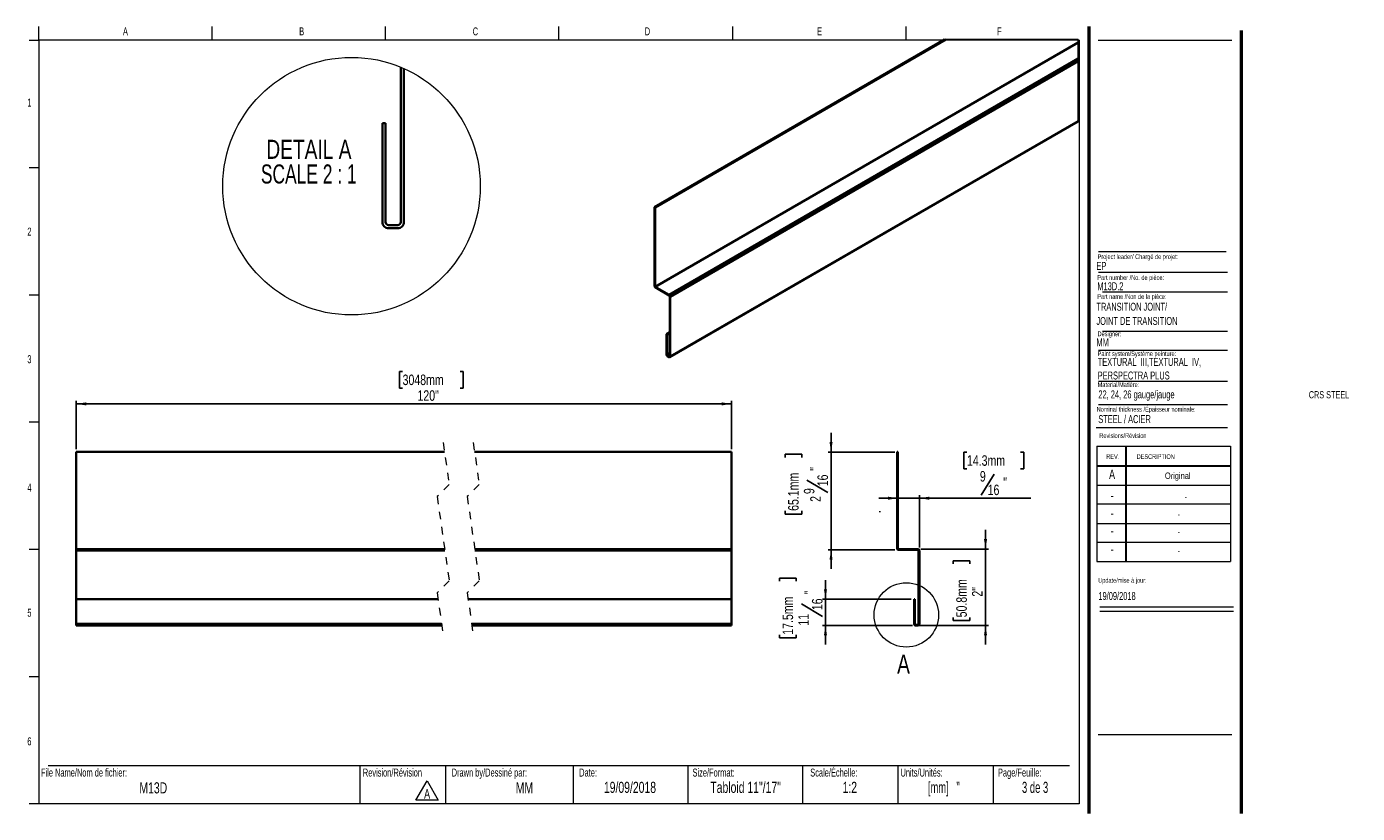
# Model space of a CAD drawing. Header units: inches. Extents: x 0.5 to 17.9, y 0.4 to 10.7.
import ezdxf

# ---------------------------------------------------------------- set-up
doc = ezdxf.new("R2010")
doc.units = ezdxf.units.IN
doc.header["$MEASUREMENT"] = 0
doc.linetypes.add('HIDDEN', pattern=[0.075, 0.05, -0.025])
doc.layers.add('FORMAT', color=7, linetype='Continuous')
doc.styles.add('SLDTEXTSTYLE0', font='TXT', dxfattribs={"width": 0.7})
doc.styles.add('SLDTEXTSTYLE1', font='TXT', dxfattribs={"width": 0.633333})
doc.styles.add('SLDTEXTSTYLE2', font='TXT', dxfattribs={"width": 0.625})
doc.styles.add('SLDTEXTSTYLE3', font='TXT', dxfattribs={"width": 0.75})
doc.styles.add('SLDTEXTSTYLE4', font='TXT', dxfattribs={"width": 0.681818})
doc.dimstyles.new('SLDDIMSTYLE0', dxfattribs={"dimtxt": 0.137795, "dimasz": 0.13, "dimexe": 0, "dimexo": 0.0625, "dimgap": 0.034449, "dimtad": 1, "dimdec": 6, "dimlfac": 2, "dimrnd": 1e-09, "dimzin": 12, "dimdsep": 46, "dimlunit": 5, "dimtxsty": 'SLDTEXTSTYLE3', "dimsah": 1, "dimcen": 0.09, "dimadec": 0, "dimazin": 3, "dimtfac": 1, "dimtdec": 1, "dimtmove": 0, "dimatfit": 0, "dimfxl": 1, "dimfrac": 2, "dimtolj": 1, "dimtzin": 12, "dimarcsym": 0})
doc.dimstyles.new('SLDDIMSTYLE1', dxfattribs={"dimtxt": 0.137795, "dimasz": 0.13, "dimexe": 0, "dimexo": 0.0625, "dimgap": 0.034449, "dimtad": 1, "dimdec": 1, "dimlfac": 2, "dimrnd": 1e-09, "dimzin": 12, "dimdsep": 46, "dimlunit": 5, "dimtxsty": 'SLDTEXTSTYLE3', "dimsah": 1, "dimcen": 0.09, "dimadec": 0, "dimazin": 3, "dimtfac": 1, "dimtdec": 1, "dimtmove": 0, "dimatfit": 0, "dimfxl": 1, "dimfrac": 2, "dimtolj": 1, "dimtzin": 12, "dimarcsym": 0})
doc.dimstyles.new('SLDDIMSTYLE2', dxfattribs={"dimtxt": 0.137795, "dimasz": 0.13, "dimexe": 0, "dimexo": 0.0625, "dimgap": 0.034449, "dimtad": 1, "dimdec": 1, "dimlfac": 2, "dimrnd": 1e-09, "dimzin": 12, "dimdsep": 46, "dimlunit": 5, "dimtxsty": 'SLDTEXTSTYLE3', "dimsah": 1, "dimcen": 0.09, "dimadec": 0, "dimazin": 3, "dimtfac": 1, "dimtdec": 1, "dimtofl": 0, "dimtmove": 0, "dimatfit": 3, "dimfxl": 1, "dimfrac": 2, "dimtolj": 1, "dimtzin": 12, "dimarcsym": 0})

# ---------------------------------------------------------------- blocks, each defined once
blk = doc.blocks.new('SW_NOTE_4')
at = {"color": 0, "linetype": 'Continuous', "lineweight": 0}
for p, q in [((-0.097, 0.017), (0.049, 0.27)), ((0.049, 0.27), (0.195, 0.017)), ((0.195, 0.017), (-0.097, 0.017))]:
    blk.add_line(p, q, dxfattribs=at)
at = {"color": 0, "linetype": 'Continuous', "lineweight": 0, "insert": (0.049, 0.161), "char_height": 0.125, "attachment_point": 2, "style": 'SLDTEXTSTYLE0'}
blk.add_mtext('A', dxfattribs=at)
blk = doc.blocks.new('SW_NOTE_5')
at = {"layer": 'FORMAT', "color": 0, "char_height": 0.10417, "attachment_point": 1, "style": 'SLDTEXTSTYLE0'}
for s, insert in [('TEXTURAL  III,TEXTURAL  IV,', (0, 0.134)), ('PERSPECTRA PLUS', (0, -0.044))]:
    blk.add_mtext(s, dxfattribs=dict(at, insert=insert))
blk = doc.blocks.new('_D')
at = {"layer": 'FORMAT'}
for p, q in [((11.002, 5.124), (11.002, 5.374)), ((10.399, 5.053), (10.399, 5.095)), ((10.399, 5.095), (10.618, 5.095)), ((10.618, 5.095), (10.618, 5.053)), ((11.839, 5.124), (10.963, 5.124)), ((11.002, 5.124), (11.002, 3.843)), ((10.686, 4.757), (10.962, 4.592)), ((10.399, 4.353), (10.399, 4.311)), ((10.399, 4.311), (10.618, 4.311)), ((10.618, 4.311), (10.618, 4.353)), ((11.839, 3.843), (10.963, 3.843)), ((11.002, 3.843), (11.002, 3.593))]:
    blk.add_line(p, q, dxfattribs=at)
for points in [[(11.002, 5.124), (11.022, 5.254), (10.982, 5.254)], [(11.002, 3.843), (10.982, 3.713), (11.022, 3.713)]]:
    blk.add_solid(points, dxfattribs=at)
at = {"layer": 'FORMAT', "attachment_point": 1, "rotation": 90, "style": 'SLDTEXTSTYLE3'}
for s, insert, char_height in [('65.1mm', (10.44, 4.353), 0.1378), ('"', (10.727, 4.878), 0.138), ('16', (10.824, 4.675), 0.1378), ('9', (10.646, 4.573), 0.138), ('2', (10.729, 4.471), 0.138)]:
    blk.add_mtext(s, dxfattribs=dict(at, insert=insert, char_height=char_height))
blk = doc.blocks.new('_D_1')
at = {"layer": 'FORMAT'}
for p, q in [((13.025, 3.853), (13.025, 4.103)), ((12.179, 3.853), (13.065, 3.853)), ((13.025, 3.853), (13.025, 2.853)), ((12.601, 3.659), (12.601, 3.701)), ((12.601, 3.701), (12.819, 3.701)), ((12.819, 3.701), (12.819, 3.659)), ((12.149, 2.853), (13.065, 2.853)), ((12.601, 2.959), (12.601, 2.917)), ((12.601, 2.917), (12.819, 2.917)), ((12.819, 2.917), (12.819, 2.959)), ((13.025, 2.853), (13.025, 2.603))]:
    blk.add_line(p, q, dxfattribs=at)
for points in [[(13.025, 3.853), (13.045, 3.983), (13.005, 3.983)], [(13.025, 2.853), (13.005, 2.723), (13.045, 2.723)]]:
    blk.add_solid(points, dxfattribs=at)
at = {"layer": 'FORMAT', "char_height": 0.1378, "attachment_point": 1, "rotation": 90, "style": 'SLDTEXTSTYLE3'}
for s, insert in [('50.8mm', (12.642, 2.959)), ('2"', (12.848, 3.23))]:
    blk.add_mtext(s, dxfattribs=dict(at, insert=insert))
blk = doc.blocks.new('_D_2')
at = {"layer": 'FORMAT'}
for p, q in [((10.326, 3.432), (10.326, 3.474)), ((10.326, 3.474), (10.545, 3.474)), ((10.545, 3.474), (10.545, 3.432)), ((10.929, 3.197), (10.929, 3.447)), ((12.05, 3.197), (10.89, 3.197)), ((10.929, 3.197), (10.929, 2.853)), ((10.613, 3.136), (10.889, 2.97)), ((12.07, 2.853), (10.89, 2.853)), ((10.929, 2.853), (10.929, 2.603)), ((10.326, 2.731), (10.326, 2.689)), ((10.326, 2.689), (10.545, 2.689)), ((10.545, 2.689), (10.545, 2.731))]:
    blk.add_line(p, q, dxfattribs=at)
for points in [[(10.929, 3.197), (10.949, 3.327), (10.909, 3.327)], [(10.929, 2.853), (10.909, 2.723), (10.949, 2.723)]]:
    blk.add_solid(points, dxfattribs=at)
at = {"layer": 'FORMAT', "attachment_point": 1, "rotation": 90, "style": 'SLDTEXTSTYLE3'}
for s, insert, char_height in [('17.5mm', (10.367, 2.731), 0.1378), ('"', (10.654, 3.257), 0.138), ('16', (10.752, 3.053), 0.1378), ('11', (10.573, 2.85), 0.1378)]:
    blk.add_mtext(s, dxfattribs=dict(at, insert=insert, char_height=char_height))
blk = doc.blocks.new('_D_3')
at = {"layer": 'FORMAT'}
for p, q in [((12.782, 5.122), (12.74, 5.122)), ((12.74, 5.122), (12.74, 4.903)), ((13.483, 5.122), (13.525, 5.122)), ((13.525, 5.122), (13.525, 4.903)), ((12.74, 4.903), (12.782, 4.903)), ((13.525, 4.903), (13.483, 4.903)), ((13.136, 4.835), (12.97, 4.559)), ((12.159, 3.872), (12.159, 4.558)), ((11.878, 4.519), (11.628, 4.519)), ((11.878, 4.519), (12.159, 4.519)), ((12.159, 4.519), (13.618, 4.519))]:
    blk.add_line(p, q, dxfattribs=at)
for points in [[(11.878, 4.519), (11.748, 4.539), (11.748, 4.499)], [(12.159, 4.519), (12.289, 4.499), (12.289, 4.539)]]:
    blk.add_solid(points, dxfattribs=at)
at = {"layer": 'FORMAT', "attachment_point": 1, "style": 'SLDTEXTSTYLE3'}
for s, insert, char_height in [('14.3mm', (12.782, 5.081), 0.1378), ('9', (12.951, 4.875), 0.138), ('"', (13.257, 4.794), 0.138), ('16', (13.053, 4.697), 0.1378)]:
    blk.add_mtext(s, dxfattribs=dict(at, insert=insert, char_height=char_height))
blk = doc.blocks.new('SW_NOTE_6')
at = {"layer": 'FORMAT', "color": 0, "char_height": 0.25, "attachment_point": 2}
for s, insert, style in [('DETAIL A', (0.672, 0.322), 'SLDTEXTSTYLE3'), ('SCALE 2 : 1', (0.67, -0.001), 'SLDTEXTSTYLE4')]:
    blk.add_mtext(s, dxfattribs=dict(at, insert=insert, style=style))
blk = doc.blocks.new('_D_4')
at = {"layer": 'FORMAT'}
for p, q in [((5.391, 6.179), (5.349, 6.179)), ((5.349, 6.179), (5.349, 5.96)), ((6.143, 6.179), (6.185, 6.179)), ((6.185, 6.179), (6.185, 5.96)), ((5.349, 5.96), (5.391, 5.96)), ((6.185, 5.96), (6.143, 5.96)), ((1.118, 5.163), (1.118, 5.793)), ((1.118, 5.754), (9.7, 5.754)), ((9.7, 5.163), (9.7, 5.793))]:
    blk.add_line(p, q, dxfattribs=at)
for points in [[(1.118, 5.754), (1.248, 5.734), (1.248, 5.774)], [(9.7, 5.754), (9.57, 5.774), (9.57, 5.734)]]:
    blk.add_solid(points, dxfattribs=at)
at = {"layer": 'FORMAT', "char_height": 0.1378, "attachment_point": 1, "style": 'SLDTEXTSTYLE3'}
for s, insert in [('3048mm', (5.391, 6.138)), ('120"', (5.586, 5.932))]:
    blk.add_mtext(s, dxfattribs=dict(at, insert=insert))

msp = doc.modelspace()

# ---------------------------------------------------------------- linework, layer by layer
at = {"color": 7, "linetype": 'Continuous', "lineweight": 18}
for p, q in [((0.6262516, 10.51707317), (0.6262516, 10.69394495)), ((2.89708494, 10.51707317), (2.89708494, 10.69394495)), ((5.16791827, 10.51707317), (5.16791827, 10.69394495)), ((7.4387516, 10.51707317), (7.4387516, 10.69394495)), ((9.70958494, 10.69394495), (9.70958494, 10.51707317)), ((11.98041827, 10.69394495), (11.98041827, 10.51707317)), ((0.5012516, 10.51707317), (0.6262516, 10.51707317)), ((14.2512516, 10.51707317), (0.6262516, 10.51707317)), ((0.6262516, 10.51707317), (0.6262516, 0.51707317)), ((14.2512516, 10.51707317), (14.2512516, 0.51707317)), ((14.5012516, 10.51707317), (16.2512516, 10.51707317)), ((0.5012516, 8.8504065), (0.6262516, 8.8504065)), ((14.50528094, 7.4796461), (16.19286796, 7.4796461)), ((0.5012516, 7.18373984), (0.6262516, 7.18373984)), ((14.55782728, 7.22283311), (16.19286796, 7.22283311)), ((14.55782728, 6.70729719), (16.19286796, 6.70729719)), ((14.50528094, 6.45740283), (16.19286796, 6.45740283)), ((14.50528094, 6.05316409), (16.19286796, 6.05316409)), ((14.50528094, 5.74531323), (16.19286796, 5.74531323)), ((0.5012516, 5.51707317), (0.6262516, 5.51707317)), ((14.4754278, 5.446808), (16.19286796, 5.446808)), ((14.48119985, 5.19874946), (16.23119985, 5.19874946)), ((14.48119985, 5.19874946), (14.48119985, 3.68874946)), ((14.85619985, 5.19874946), (14.85619985, 3.68874946)), ((14.86619985, 5.19874946), (14.86619985, 3.68874946)), ((16.23119985, 5.19874946), (16.23119985, 3.68874946)), ((14.48119985, 4.94874946), (16.23119985, 4.94874946)), ((14.48119985, 4.93874946), (16.23119985, 4.93874946)), ((14.48119985, 4.68874946), (16.23119985, 4.68874946)), ((16.23119985, 4.43874946), (14.48119985, 4.43874946)), ((14.48119985, 4.18874946), (16.23119985, 4.18874946)), ((0.5012516, 3.8504065), (0.6262516, 3.8504065)), ((16.23119985, 3.93874946), (14.48119985, 3.93874946)), ((14.48119985, 3.68874946), (16.23119985, 3.68874946)), ((14.52153854, 3.094666), (16.27153854, 3.094666)), ((14.52153854, 3.03864953), (16.27153854, 3.03864953)), ((0.5012516, 2.18373984), (0.6262516, 2.18373984)), ((0.7512516, 1.01707317), (14.1262516, 1.01707317)), ((4.83168021, 1.01707317), (4.83168021, 0.51707317)), ((5.95393245, 1.01707317), (5.95393245, 0.51707317)), ((7.6262516, 1.01707317), (7.6262516, 0.51707317)), ((9.1262516, 1.01707317), (9.1262516, 0.51707317)), ((10.6262516, 1.01707317), (10.6262516, 0.51707317)), ((11.8762516, 1.01707317), (11.8762516, 0.51707317)), ((13.1262516, 1.01707317), (13.1262516, 0.51707317)), ((0.6262516, 0.51707317), (0.5012516, 0.51707317)), ((14.2512516, 0.51707317), (0.6262516, 0.51707317))]:
    msp.add_line(p, q, dxfattribs=at)
at = {"color": 7, "linetype": 'Continuous', "lineweight": 50}
for p, q in [((14.3762516, 10.69394495), (14.3762516, 0.39207317)), ((16.3762516, 0.39207317), (16.3762516, 10.64207317))]:
    msp.add_line(p, q, dxfattribs=at)
at = {"color": 7, "linetype": 'Continuous', "lineweight": 35}
for p, q in [((12.48964822, 10.52393694), (8.69031206, 8.33062681)), ((12.50379259, 10.52393694), (8.69738483, 8.32654483)), ((14.23922054, 10.48775117), (8.69738483, 7.28851703)), ((5.36767879, 8.13427219), (5.36767879, 10.16314243)), ((5.4076788, 8.13427219), (5.4076788, 10.14596415)), ((14.23922054, 10.27446569), (8.88211464, 7.181874)), ((14.23922054, 10.24180516), (8.89625784, 7.1573786)), ((5.16767881, 9.42927227), (5.1276788, 9.42927227)), ((5.1276788, 9.42927227), (5.1276788, 8.13427219)), ((5.16767881, 9.42927227), (5.16767881, 8.13427219)), ((8.89211602, 6.36434232), (14.23922054, 9.4511601)), ((14.23922054, 9.45792664), (8.89625784, 6.37350008)), ((8.69738483, 8.32654483), (8.69031206, 8.33062681)), ((8.69031206, 7.29259901), (8.69031206, 8.33062681)), ((8.69738483, 7.28851703), (8.69738483, 8.32654483)), ((5.20767882, 8.09427255), (5.32767878, 8.09427255)), ((5.20767882, 8.05427231), (5.32767878, 8.05427231)), ((8.88211464, 7.181874), (8.69738483, 7.28851703)), ((8.88211464, 7.17370769), (8.69738483, 7.2803519)), ((8.88918742, 6.37758206), (8.88918742, 7.16146058)), ((8.89625784, 6.37350008), (8.89625784, 7.1573786)), ((8.88918742, 6.69092063), (8.84676017, 6.66642875)), ((8.84676017, 6.66642875), (8.84676017, 6.40207394)), ((8.8538306, 6.66234677), (8.84676017, 6.66642875)), ((8.88918742, 6.68275667), (8.8538306, 6.66234677)), ((8.8538306, 6.66234677), (8.8538306, 6.39799196)), ((8.86090337, 6.38574485), (8.88211464, 6.37349774)), ((8.86090337, 6.37757854), (8.88211464, 6.36533261)), ((1.11790397, 3.85275329), (1.11790397, 5.12400326)), ((1.11790397, 5.12400326), (5.94021541, 5.12400326)), ((6.33391509, 5.12400326), (9.69990906, 5.12400326)), ((9.69990906, 3.85275329), (9.69990906, 5.12400326)), ((11.87802577, 5.12400329), (11.86802577, 5.12400329)), ((11.86802577, 3.85275329), (11.86802577, 5.12400329)), ((11.87802577, 3.85275329), (11.87802577, 5.12400329)), ((1.11790397, 3.85275329), (5.94173134, 3.85275329)), ((1.11790397, 3.84275329), (1.11790397, 3.85275329)), ((1.11790397, 3.84275329), (5.9431581, 3.84275329)), ((1.11790397, 3.8327533), (1.11790397, 3.84275329)), ((6.33543102, 3.85275329), (9.69990906, 3.85275329)), ((6.33686012, 3.84275329), (9.69990906, 3.84275329)), ((9.69990906, 3.84275329), (9.69990906, 3.85275329)), ((9.69990906, 3.8327533), (9.69990906, 3.84275329)), ((12.13927577, 3.85275329), (11.87802577, 3.85275329)), ((12.13927577, 3.84275329), (11.87802577, 3.84275329)), ((1.11790397, 3.8327533), (5.9445872, 3.8327533)), ((1.11790397, 3.1965033), (1.11790397, 3.8327533)), ((6.33828688, 3.8327533), (9.69990906, 3.8327533)), ((9.69990906, 3.1965033), (9.69990906, 3.8327533)), ((12.14927577, 2.87275329), (12.14927577, 3.83275329)), ((12.15927577, 2.87275329), (12.15927577, 3.83275329)), ((1.11790397, 3.1965033), (5.85545245, 3.1965033)), ((1.11790397, 3.1965033), (1.11790397, 2.87275328)), ((6.24915447, 3.1965033), (9.69990906, 3.1965033)), ((9.69990906, 3.1965033), (9.69990906, 2.87275328)), ((12.09927577, 3.19650329), (12.08927577, 3.19650329)), ((12.08927577, 3.19650329), (12.08927577, 2.87275329)), ((12.09927577, 3.19650329), (12.09927577, 2.87275329)), ((1.11790397, 2.87275328), (5.90166951, 2.87275328)), ((1.11790397, 2.87275328), (1.11790397, 2.85275331)), ((1.11790397, 2.85275331), (5.90452537, 2.85275331)), ((6.29537153, 2.87275328), (9.69990906, 2.87275328)), ((6.29822739, 2.85275331), (9.69990906, 2.85275331)), ((9.69990906, 2.87275328), (9.69990906, 2.85275331)), ((12.10927577, 2.86275329), (12.13927577, 2.86275329)), ((12.10927577, 2.85275329), (12.13927577, 2.85275329))]:
    msp.add_line(p, q, dxfattribs=at)
at = {"color": 8, "linetype": 'Continuous', "lineweight": 35}
for p, q in [((8.88918742, 6.41840186), (8.8538306, 6.39799196)), ((8.88918742, 6.40207277), (8.86090337, 6.38574485)), ((8.88918742, 6.37757972), (8.88211464, 6.37349774))]:
    msp.add_line(p, q, dxfattribs=at)
at = {"color": 7, "linetype": 'HIDDEN', "lineweight": 18}
for p, q in [((5.92236999, 5.24900329), (6.00111015, 4.69743095)), ((6.31607078, 5.24900329), (6.39481094, 4.69743095)), ((6.00111015, 4.69743095), (5.84362983, 4.53995063)), ((5.84362983, 4.53995063), (6.00111015, 3.43680595)), ((6.39481094, 4.69743095), (6.23733062, 4.53995063)), ((6.23733062, 4.53995063), (6.39481094, 3.43680595)), ((6.00111015, 3.43680595), (5.84362983, 3.27932563)), ((6.39481094, 3.43680595), (6.23733062, 3.27932563)), ((5.84362983, 3.27932563), (5.92236999, 2.72775329)), ((6.23733062, 3.27932563), (6.31607078, 2.72775329))]:
    msp.add_line(p, q, dxfattribs=at)
at = {"color": 7, "linetype": 'Continuous', "lineweight": 18, "flags": 128}
msp.add_lwpolyline([(14.23922054, 9.4511601), (14.23922054, 9.45792664), (14.23922054, 10.24180516), (14.23922054, 10.27446569), (14.23922054, 10.48775117), (14.23922054, 10.52393694), (12.50379259, 10.52393694), (12.48964822, 10.52393694)], dxfattribs=at)
at = {"color": 7, "linetype": 'Continuous', "lineweight": 18}
for centre, radius in [((4.72212454, 8.60482285), 1.68675502), ((11.98788717, 2.99038756), 0.42168877)]:
    msp.add_circle(centre, radius, dxfattribs=at)
at = {"color": 7, "linetype": 'Continuous', "lineweight": 35}
for centre, radius, start, end in [((5.2076784, 8.13427192), 0.07999961, 179.999808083, 270.000296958), ((5.20767861, 8.13427235), 0.0399998, 180.00022825, 270.000296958), ((5.32767899, 8.13427235), 0.0399998, 269.999703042, 359.99977175), ((5.32767919, 8.13427192), 0.07999961, 269.999703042, 0.000191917), ((8.70567049, 7.29330275), 0.01537455, 182.623509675, 237.389810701), ((8.86555397, 7.15598146), 0.03073564, 2.6053847, 57.397325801), ((8.87383486, 7.16076024), 0.01536852, 2.611879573, 57.401440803), ((8.87746404, 6.40347109), 0.03073564, 182.6053847, 237.397325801), ((8.86918903, 6.3986957), 0.01537455, 182.623509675, 237.389810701), ((8.88487465, 6.37688435), 0.00436884, 230.820767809, 9.189676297), ((8.8876353, 6.37210203), 0.00873515, 230.801812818, 9.209735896), ((11.87802577, 3.85275329), 0.01, 180, 270), ((12.13927577, 3.83275329), 0.02, 0, 90), ((12.13927577, 3.83275329), 0.01, 0, 90), ((12.10927577, 2.87275329), 0.02, 180, 270), ((12.10927577, 2.87275329), 0.01, 180, 270), ((12.13927577, 2.87275329), 0.01, 270, 0), ((12.13927577, 2.87275329), 0.02, 270, 0)]:
    msp.add_arc(centre, radius, start, end, dxfattribs=at)
at = {"layer": 'FORMAT', "color": 250, "lineweight": 18, "true_color": 0x454545}
msp.add_line((14.50528094, 7.74778908), (16.17565424, 7.74778908), dxfattribs=at)
at = {"layer": 'FORMAT', "lineweight": 18}
for p, q in [((11.63032892, 4.34275329), (11.65022707, 4.34275329)), ((14.5012516, 1.42655357), (16.2512516, 1.42655357))]:
    msp.add_line(p, q, dxfattribs=at)

# ---------------------------------------------------------------- block references
at = {"color": 7, "linetype": 'Continuous', "lineweight": 0}
msp.add_blockref('SW_NOTE_4', (5.66292394, 0.55004025), dxfattribs=at)
at = {"layer": 'FORMAT'}
for name, p in [('SW_NOTE_6', (3.49213113, 8.89042279)), ('SW_NOTE_5', (14.4936793, 6.22195149))]:
    msp.add_blockref(name, p, dxfattribs=at)

# ---------------------------------------------------------------- texts
at = {"color": 7, "linetype": 'Continuous', "lineweight": 0}
for s, insert, char_height, attachment_point, style in [('A', (1.76142579, 10.6839024), 0.10416667, 2, 'SLDTEXTSTYLE0'), ('B', (4.06958911, 10.6839024), 0.10416667, 2, 'SLDTEXTSTYLE0'), ('C', (6.34413178, 10.6839024), 0.10416667, 2, 'SLDTEXTSTYLE0'), ('D', (8.59747332, 10.6839024), 0.10416667, 2, 'SLDTEXTSTYLE0'), ('E', (10.8526565, 10.6839024), 0.10416667, 2, 'SLDTEXTSTYLE0'), ('F', (13.20742543, 10.6839024), 0.10416667, 2, 'SLDTEXTSTYLE0'), ('1', (0.5037246, 9.75182478), 0.10416667, 2, 'SLDTEXTSTYLE0'), ('2', (0.5037246, 8.06186262), 0.10416667, 2, 'SLDTEXTSTYLE0'), ('Project leader/ Chargé de projet:', (14.49277361, 7.71280373), 0.0625, 1, 'SLDTEXTSTYLE0'), ('EP', (14.47701034, 7.61261449), 0.104166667, 1, 'SLDTEXTSTYLE0'), ('Part number /No. de pièce:', (14.48926382, 7.43950417), 0.0625, 1, 'SLDTEXTSTYLE0'), ('M13D.2', (14.48926382, 7.34629318), 0.104166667, 1, 'SLDTEXTSTYLE0'), ('Designer:', (14.49277361, 6.70270676), 0.0625, 1, 'SLDTEXTSTYLE0'), ('MM', (14.47701034, 6.6115619), 0.104166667, 1, 'SLDTEXTSTYLE0'), ('Paint system/Système peinture:', (14.4936793, 6.44233934), 0.0625, 1, 'SLDTEXTSTYLE0'), ('3', (0.5037246, 6.39100017), 0.10416667, 2, 'SLDTEXTSTYLE0'), ('CRS STEEL', (17.25790342, 5.92072099), 0.09375, 1, 'SLDTEXTSTYLE0'), ('Nominal thickness /Épaisseur nominale:', (14.48027845, 5.71521348), 0.0625, 1, 'SLDTEXTSTYLE0'), ('STEEL / ACIER', (14.50193609, 5.60657576), 0.1041666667, 1, 'SLDTEXTSTYLE0'), ('Revisions/Révision', (14.51560122, 5.36941883), 0.0625, 1, 'SLDTEXTSTYLE0'), ('REV.', (14.60623117, 5.09512968), 0.0625, 1, 'SLDTEXTSTYLE0'), ('DESCRIPTION', (15.00414236, 5.09512968), 0.0625, 1, 'SLDTEXTSTYLE0'), ('A', (14.68204136, 4.89428093), 0.125, 2, 'SLDTEXTSTYLE0'), ('4', (0.5037246, 4.7085424), 0.10416667, 2, 'SLDTEXTSTYLE0'), ('Original', (15.54196943, 4.85546175), 0.083333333, 2, 'SLDTEXTSTYLE0'), ('-', (14.68335791, 4.61740373), 0.125, 2, 'SLDTEXTSTYLE0'), ('-', (15.64717395, 4.57858454), 0.08333333, 2, 'SLDTEXTSTYLE0'), ('-', (14.68335791, 4.38816527), 0.125, 2, 'SLDTEXTSTYLE0'), ('-', (15.55567278, 4.34934608), 0.08333333, 2, 'SLDTEXTSTYLE0'), ('-', (14.68335791, 4.15690015), 0.125, 2, 'SLDTEXTSTYLE0'), ('-', (15.55567278, 4.11808096), 0.08333333, 2, 'SLDTEXTSTYLE0'), ('-', (14.68335791, 3.91429561), 0.125, 2, 'SLDTEXTSTYLE0'), ('-', (15.55567278, 3.87547642), 0.08333333, 2, 'SLDTEXTSTYLE0'), ('Update/mise à jour:', (14.50090209, 3.47468308), 0.0625, 1, 'SLDTEXTSTYLE0'), ('19/09/2018', (14.50292977, 3.29031445), 0.104166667, 1, 'SLDTEXTSTYLE0'), ('5', (0.5037246, 3.07157689), 0.10416667, 2, 'SLDTEXTSTYLE0'), ('6', (0.5037246, 1.38784093), 0.10416667, 2, 'SLDTEXTSTYLE0'), ('File Name/Nom de fichier:', (0.65493189, 0.97867855), 0.1041666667, 1, 'SLDTEXTSTYLE0'), ('Revision/Révision', (4.87009835, 0.97867855), 0.1041666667, 1, 'SLDTEXTSTYLE0'), ('Drawn by/Dessiné par:', (6.03329934, 0.97867855), 0.1041666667, 1, 'SLDTEXTSTYLE0'), ('Date:', (7.70350905, 0.97867855), 0.104166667, 1, 'SLDTEXTSTYLE0'), ('Size/Format:', (9.18750927, 0.97867855), 0.1041666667, 1, 'SLDTEXTSTYLE0'), ('Scale/Échelle:', (10.72938767, 0.97867855), 0.1041666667, 1, 'SLDTEXTSTYLE0'), ('Units/Unités:', (11.91111672, 0.97867855), 0.1041666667, 1, 'SLDTEXTSTYLE0'), ('Page/Feuille:', (13.18799756, 0.97867855), 0.1041666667, 1, 'SLDTEXTSTYLE0'), ('M13D', (2.12611993, 0.79939677), 0.145833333, 2, 'SLDTEXTSTYLE0'), ('MM', (6.98639338, 0.79939676), 0.145833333, 2, 'SLDTEXTSTYLE0'), ('19/09/2018', (8.36878578, 0.80596202), 0.145833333, 2, 'SLDTEXTSTYLE0'), ('Tabloid 11"/17"', (9.88310669, 0.80596202), 0.1458333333, 2, 'SLDTEXTSTYLE0'), ('1:2', (11.24744214, 0.80596202), 0.145833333, 2, 'SLDTEXTSTYLE0'), ('[mm]   "', (12.47899807, 0.80596202), 0.145833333, 2, 'SLDTEXTSTYLE2'), ('3 de 3', (13.67421983, 0.80596202), 0.145833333, 2, 'SLDTEXTSTYLE1')]:
    msp.add_mtext(s, dxfattribs=dict(at, insert=insert, char_height=char_height, attachment_point=attachment_point, style=style))
at = {"color": 7, "linetype": 'Continuous', "lineweight": 18, "insert": (11.86733323, 2.47214324), "char_height": 0.25, "attachment_point": 1, "style": 'SLDTEXTSTYLE3'}
msp.add_mtext('A', dxfattribs=at)
at = {"layer": 'FORMAT', "attachment_point": 1, "style": 'SLDTEXTSTYLE0'}
for s, insert, char_height in [('Part name /Non de la pièce:', (14.48926382, 7.1904184), 0.0625), ('TRANSITION JOINT/', (14.47701034, 7.07848563), 0.1041666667), ('JOINT DE TRANSITION', (14.47701034, 6.89222649), 0.1041666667), ('Material/Matière:', (14.4936793, 6.0368173), 0.0625), ('22, 24, 26 gauge/jauge', (14.503118, 5.93042578), 0.1041666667)]:
    msp.add_mtext(s, dxfattribs=dict(at, insert=insert, char_height=char_height))

# ---------------------------------------------------------------- dimensions: what is measured, and where the dimension line sits
at = {"layer": 'FORMAT'}
dim = msp.add_linear_dim(base=(9.6999081, 5.75392455), p1=(1.11790493, 5.12400329), p2=(9.6999081, 5.12400329), angle=0, text='120"', dimstyle='SLDDIMSTYLE2', dxfattribs=at)
dim.commit()
dim.dimension.update_dxf_attribs({"geometry": '_D_4', "text_midpoint": (5.76730058, 5.75392455), "dimtype": 160})
for base, p1, p2, dimstyle, picture, middle in [((11.00188404, 3.84275329), (11.87802577, 5.12400329), (11.87802577, 3.84275329), 'SLDDIMSTYLE0', '_D', (11.00188404, 4.70306714)), ((13.0254175, 2.85275329), (12.13927577, 3.85275329), (12.10927577, 2.85275329), 'SLDDIMSTYLE1', '_D_1', (13.0254175, 3.30892796)), ((10.9291715, 2.85275329), (12.08927577, 3.19650329), (12.10927577, 2.85275329), 'SLDDIMSTYLE0', '_D_2', (10.9291715, 3.08155172))]:
    dim = msp.add_linear_dim(base=base, p1=p1, p2=p2, angle=90, dimstyle=dimstyle, dxfattribs=at)
    dim.commit()
    dim.dimension.update_dxf_attribs({"geometry": picture, "text_midpoint": middle, "dimtype": 160})
dim = msp.add_linear_dim(base=(12.15927577, 4.51902194), p1=(11.87802577, 5.12400329), p2=(12.15927577, 3.83275329), dimstyle='SLDDIMSTYLE0', dxfattribs=at)
dim.commit()
dim.dimension.update_dxf_attribs({"geometry": '_D_3', "text_midpoint": (13.13248598, 4.51902194), "dimtype": 160})

doc.saveas('drawing.dxf')
